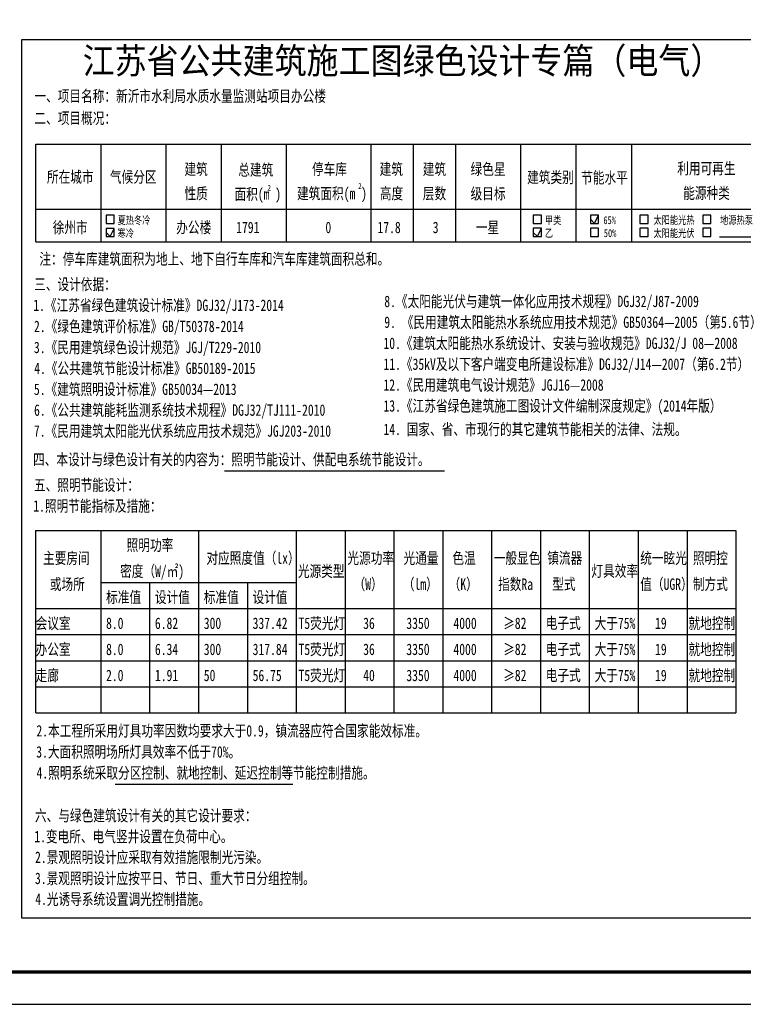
# Model space of a CAD drawing. Extents: x 427948 to 764348, y 274849 to 601549.
# Tile 2 of 212: x 477589 to 500058, y 512449 to 543016. Entities that reach past the tile are written whole.
import ezdxf
from ezdxf.enums import TextEntityAlignment as Align

# ---------------------------------------------------------------- set-up
doc = ezdxf.new("R2010")
doc.units = 0
doc.header["$LTSCALE"] = 1000
doc.header["$MEASUREMENT"] = 0
doc.layers.get('0').update_dxf_attribs({"linetype": 'CONTINUOUS'})
doc.layers.add('EQUIP-照明', color=3, linetype='CONTINUOUS')
doc.layers.add('PUB_TITLE', color=4, linetype='CONTINUOUS')
doc.styles.add('HT', font='simhei.ttf', dxfattribs={"width": 0.75})
doc.styles.add('TWT_TEXT', font='gbenor', dxfattribs={"bigfont": 'gbcbig'})
doc.styles.add('宋体', font='txt', dxfattribs={"width": 0.75})

# ---------------------------------------------------------------- blocks, each defined once
blk = doc.blocks.new('24')
at = {"layer": 'PUB_TITLE', "linetype": 'Continuous'}
blk.add_lwpolyline([(-1193989, 144319), (-1109889, 144319), (-1109889, 203719), (-1193989, 203719)], close=True, dxfattribs=at)
at = {"layer": 'PUB_TITLE', "linetype": 'Continuous', "const_width": 100}
blk.add_lwpolyline([(-1191489, 145319), (-1110889, 145319), (-1110889, 202719), (-1191489, 202719)], close=True, dxfattribs=at)

msp = doc.modelspace()

# ---------------------------------------------------------------- linework, layer by layer
at = {"layer": 'EQUIP-照明'}
for p, q in [((478093.2, 539152.4), (501244, 539154.5)), ((478093.2, 536118.5), (478093.2, 539152.4)), ((480115.8, 536118.5), (480115.8, 539152.4)), ((482138.3, 536118.5), (482138.3, 539153.3)), ((482138.3, 536118.5), (482138.3, 539152.4)), ((483857.5, 536118.5), (483857.5, 539153.2)), ((485870, 536118.4), (485870, 539153.1)), ((485870, 536120), (485870, 539153)), ((488501.6, 536120), (488501.6, 539153)), ((488501.6, 536120), (488501.6, 539153)), ((489816.3, 536120), (489816.3, 539153)), ((491131, 536120.6), (491131, 539154.5)), ((491131, 536119.8), (491131, 539154.5)), ((491131, 536120), (491131, 539153)), ((493153.6, 536120.6), (493153.6, 539154.5)), ((494872.8, 536120.6), (494872.8, 539154.5)), ((496592, 536120.6), (496592, 539154.5)), ((478093.2, 537129.8), (501244, 537131.9)), ((493790.3, 536945.5), (493537.5, 536945.5)), ((493537.5, 536945.5), (493537.5, 536692.7)), ((493790.3, 536692.7), (493790.3, 536945.5)), ((495310.1, 536819.1), (495436.5, 536692.7)), ((495436.5, 536692.7), (495562.9, 536945.5)), ((497099, 536945.5), (496846.1, 536945.5)), ((496846.1, 536945.5), (496846.1, 536692.7)), ((497099, 536692.7), (497099, 536945.5)), ((499049.2, 536945.5), (498796.4, 536945.5)), ((498796.4, 536945.5), (498796.4, 536692.7)), ((499049.2, 536692.7), (499049.2, 536945.5)), ((480397.3, 536284.6), (480523.7, 536537.4)), ((493537.5, 536692.7), (493790.3, 536692.7)), ((493790.3, 536539.5), (493537.5, 536539.5)), ((493537.5, 536539.5), (493537.5, 536286.7)), ((493663.9, 536286.7), (493790.3, 536539.5)), ((493790.3, 536286.7), (493790.3, 536539.5)), ((496846.1, 536692.7), (497099, 536692.7)), ((497099, 536539.5), (496846.1, 536539.5)), ((496846.1, 536539.5), (496846.1, 536286.7)), ((497099, 536286.7), (497099, 536539.5)), ((498796.4, 536692.7), (499049.2, 536692.7)), ((499049.2, 536539.5), (498796.4, 536539.5)), ((498796.4, 536539.5), (498796.4, 536286.7)), ((499049.2, 536286.7), (499049.2, 536539.5)), ((480270.9, 536411), (480397.3, 536284.6)), ((493537.5, 536413.1), (493663.9, 536286.7)), ((493537.5, 536286.7), (493790.3, 536286.7)), ((496846.1, 536286.7), (497099, 536286.7)), ((498796.4, 536286.7), (499049.2, 536286.7)), ((499318.4, 536271.5), (500340.9, 536271.5)), ((478093.2, 536118.5), (501244, 536120.6)), ((478084.9, 527161.4), (478084.9, 521498.7)), ((478084.9, 527161.4), (499827.8, 527161.4)), ((480107.5, 527161.4), (480107.5, 521498.2)), ((483141.4, 527161.4), (483141.4, 521498.2)), ((486175.3, 527161.4), (486175.3, 521498.2)), ((487692.2, 527161.4), (487692.2, 521498.2)), ((489209.2, 527161.4), (489209.2, 521498.2)), ((490726.1, 527161.4), (490726.1, 521498.2)), ((492243, 527161.4), (492243, 521498.2)), ((493760, 527161.4), (493760, 521498.2)), ((495276.9, 527161.4), (495276.9, 521498.2)), ((496793.9, 527161.4), (496793.9, 521498.2)), ((498310.8, 527161.4), (498310.8, 521498.2)), ((499827.8, 527161.4), (499827.8, 521498.7)), ((480107.5, 525543.4), (486175.3, 525543.4)), ((481624.4, 525543.4), (481624.4, 521498.2)), ((484658.3, 525543.4), (484658.3, 521498.2)), ((478084.9, 524734.3), (499827.8, 524734.3)), ((478084.9, 523925.3), (499827.8, 523925.3)), ((478084.9, 523116.3), (499827.8, 523116.3)), ((478084.9, 522307.2), (499827.8, 522307.2)), ((478085.4, 521498.2), (499827.3, 521498.2)), ((499827.3, 521498.2), (499827.8, 521498.7))]:
    msp.add_line(p, q, dxfattribs=at)
at = {"layer": 'EQUIP-照明', "color": 1}
for p, q in [((483943.8, 529013.6), (490780, 529013.6)), ((480550.7, 519282.4), (486069.2, 519282.4))]:
    msp.add_line(p, q, dxfattribs=at)
at = {"layer": 'EQUIP-照明'}
for points in [[(477655.9, 542399.6), (501719.2, 542399.6), (501719.2, 515118.4), (477655.9, 515118.4)], [(477655.9, 542399.6), (501719.2, 542399.6), (501719.2, 515118.4), (477655.9, 515118.4)], [(480270.9, 536690.6), (480523.7, 536690.6), (480523.7, 536943.4), (480270.9, 536943.4)], [(495310.1, 536692.7), (495562.9, 536692.7), (495562.9, 536945.5), (495310.1, 536945.5)], [(480270.9, 536284.6), (480523.7, 536284.6), (480523.7, 536537.4), (480270.9, 536537.4)], [(495310.1, 536286.7), (495562.9, 536286.7), (495562.9, 536539.5), (495310.1, 536539.5)]]:
    msp.add_lwpolyline(points, close=True, dxfattribs=at)

# ---------------------------------------------------------------- block references
msp.add_blockref('24', (1621936.9, 368130.5))

# ---------------------------------------------------------------- texts
at = {"color": 7, "style": 'TWT_TEXT', "width": 1.1}
for s, p in [('1、地震时应保证正常人流疏散所需应急照明及相关设备供电;地震时需要坚持工作场所的照明设备就近设置应急电源', (453830.8, 542224.1)), ('2、靠墙安装的配电箱柜、通信设备机柜底部安装应牢靠。底部螺栓或焊接强度不够时，应将顶部与墙壁进行连接;当', (453830.8, 539879.5)), ('配电柜、通信设备机柜等非靠墙落地安装时,根部应采用金属膨胀螺栓或焊接的固定方式;壁式安装的配电箱与墙壁之', (453830.8, 538707.3)), ('间采用金属膨胀螺栓连接;配电箱柜、通信设备机柜内的元器件应考虑与支承结构间的相互作用，元器件之间应采用', (453830.8, 537535)), ('软连接，接线处应做防震处理;设在水平操作面上的消防、安防设备应采取防止滑动措施。', (453830.8, 536362.7)), ('3、在电缆桥架、电缆槽盒内敷设的缆线在引进、引出和转弯处,应在转弯处留有余量,接地线应采取防止地震时被切', (453830.8, 535190.4)), ('断措施。引入建筑物的电气管路敷设时，在进口处应采用挠性线管或其他抗震措施。进户套管与引入管之间的间隙应', (453830.8, 534018.2)), ('采用柔性防腐、防水材料密封。电气线缆套管采用金属套管或刚性塑料套管、电缆梯架及电缆槽盒敷设时，采用刚性', (453830.8, 532845.9)), ('托架或支架固定，不宜使用吊架。当使用吊架时，应安装横向防晃吊架。金属套管、刚性塑料套管的直线段部分每', (453780, 531688.6, 41085)), ('隔30米，设置伸缩节。配电装置至用电设备间的连线采用金属套管、刚性塑料套管敷设时，进口处应转为挠性线', (453780, 530516.3, 41085))]:
    msp.add_text(s, height=489.107, dxfattribs=at).set_placement(p)
at = {"layer": 'EQUIP-照明'}
for s, height, style, width, p in [('江苏省公共建筑施工图绿色设计专篇（电气）', 809.037, 'HT', 0.9, (479544.3, 541337.9)), ('一、项目名称：新沂市水利局水质水量监测站项目办公楼', 353.954, '宋体', 0.75, (478046.3, 540468.9)), ('二、项目概况：', 353.95, '宋体', 0.75, (478046.3, 539782)), ('建筑', 353.95, '宋体', 0.75, (482704.7, 538198.7)), ('总建筑', 353.95, '宋体', 0.75, (484376.4, 538178.4)), ('停车库', 353.95, '宋体', 0.75, (486666.2, 538198.4)), ('建筑', 353.95, '宋体', 0.75, (488764.7, 538198.4)), ('建筑', 353.95, '宋体', 0.75, (490106, 538198.4)), ('绿色星', 353.95, '宋体', 0.75, (491590.1, 538204.2)), ('利用可再生', 353.95, '宋体', 0.75, (498008.2, 538222.8)), ('所在城市', 353.95, '宋体', 0.75, (478435.8, 537958.1)), ('气候分区', 353.95, '宋体', 0.75, (480391, 537959)), ('建筑类别', 353.95, '宋体', 0.75, (493345.7, 537947)), ('节能水平', 353.95, '宋体', 0.75, (495022.8, 537935.9)), ('性质', 353.95, '宋体', 0.75, (482705.4, 537444.5)), ('面积(m )', 353.95, '宋体', 0.75, (484259.4, 537424.1)), ('建筑面积(m )', 353.95, '宋体', 0.75, (486201, 537444.2)), ('高度', 353.95, '宋体', 0.75, (488772.2, 537444.2)), ('层数', 353.95, '宋体', 0.75, (490106, 537444.2)), ('级目标', 353.95, '宋体', 0.75, (491590.8, 537439.7)), ('能源种类', 353.95, '宋体', 0.75, (498192, 537457.1)), ('徐州市', 353.95, '宋体', 0.75, (478614, 536391.1)), ('夏热冬冷', 242.71, '宋体', 0.75, (480629.1, 536668.7)), ('办公楼', 353.95, '宋体', 0.75, (482451.1, 536391.1)), ('1791', 353.95, '宋体', 0.75, (484311, 536391.1)), ('0', 354, '宋体', 0.75, (487082.8, 536391.1)), ('3', 354, '宋体', 0.75, (490415.8, 536391.1)), ('一星', 353.95, '宋体', 0.75, (491752.8, 536391.1)), ('甲类', 242.71, '宋体', 0.75, (493898.4, 536670.8)), ('65%%%', 242.71, '宋体', 0.75, (495713.9, 536670.8)), ('太阳能光热', 242.71, '宋体', 0.75, (497268.6, 536673.7)), ('地源热泵', 242.71, '宋体', 0.75, (499338.8, 536673.7)), ('寒冷', 242.71, '宋体', 0.75, (480627.5, 536265.6)), ('17.8', 353.95, '宋体', 0.75, (488698.4, 536391.1)), ('乙', 242.7, '宋体', 0.75, (493896, 536267.7)), ('50%%%', 242.71, '宋体', 0.75, (495726.6, 536267.7)), ('太阳能光伏', 242.71, '宋体', 0.75, (497267.7, 536267.7)), ('注：停车库建筑面积为地上、地下自行车库和汽车库建筑面积总和。', 353.954, '宋体', 0.75, (478200.2, 535412.5)), ('三、设计依据：', 353.95, '宋体', 0.75, (478038.1, 534624.7)), ('1.《江苏省绿色建筑设计标准》DGJ32/J173-2014', 353.954, '宋体', 0.75, (478011.9, 533973.8)), ('8.《太阳能光伏与建筑一体化应用技术规程》DGJ32/J87-2009', 353.954, '宋体', 0.75, (488909.5, 534094.7)), ('2.《绿色建筑评价标准》GB/T50378-2014', 353.954, '宋体', 0.75, (478034, 533319)), ('9. 《民用建筑太阳能热水系统应用技术规范》GB50364—2005（第5.6节）', 353.954, '宋体', 0.75, (488909.5, 533447.8)), ('10.《建筑太阳能热水系统设计、安装与验收规范》DGJ32/J 08—2008', 353.954, '宋体', 0.75, (488884.7, 532794.9)), ('3.《民用建筑绿色设计规范》JGJ/T229-2010', 353.954, '宋体', 0.75, (478031.2, 532666.1)), ('11.《35kV及以下客户端变电所建设标准》DGJ32/J14—2007（第6.2节）', 353.954, '宋体', 0.75, (488884.7, 532146)), ('4.《公共建筑节能设计标准》GB50189-2015', 353.954, '宋体', 0.75, (478039.5, 532017.2)), ('12.《民用建筑电气设计规范》JGJ16—2008', 353.954, '宋体', 0.75, (488884.7, 531499.1)), ('5.《建筑照明设计标准》GB50034—2013', 353.954, '宋体', 0.75, (478031.2, 531366.3)), ('13.《江苏省绿色建筑施工图设计文件编制深度规定》(2014年版）', 353.954, '宋体', 0.75, (488884.7, 530850.2)), ('6.《公共建筑能耗监测系统技术规程》DGJ32/TJ111-2010', 353.954, '宋体', 0.75, (478035.3, 530719.4)), ('7.《民用建筑太阳能光伏系统应用技术规范》JGJ203-2010', 353.954, '宋体', 0.75, (478029.8, 530070.5)), ('14. 国家、省、市现行的其它建筑节能相关的法律、法规。', 353.954, '宋体', 0.75, (488884.7, 530123.2)), ('四、本设计与绿色设计有关的内容为：照明节能设计、供配电系统节能设计。', 353.954, '宋体', 0.75, (478005, 529187.2)), ('五、照明节能设计：', 353.95, '宋体', 0.75, (478032.6, 528393.2)), ('1.照明节能指标及措施：', 353.954, '宋体', 0.75, (478011.9, 527744.3)), ('照明功率', 353.95, '宋体', 0.75, (480910.9, 526528.8)), ('主要房间', 353.95, '宋体', 0.75, (478315.3, 526124.3)), ('对应照度值（lx）', 353.95, '宋体', 0.75, (483387.2, 526126.2)), ('光源功率', 353.95, '宋体', 0.75, (487764.5, 526124.3)), ('光通量', 353.95, '宋体', 0.75, (489507.3, 526124.3)), ('色温', 353.95, '宋体', 0.75, (491024.2, 526124.3)), ('一般显色', 353.95, '宋体', 0.75, (492307.4, 526124.3)), ('镇流器', 353.95, '宋体', 0.75, (493970.3, 526128.2)), ('统一眩光', 353.95, '宋体', 0.75, (496858.2, 526124.3)), ('照明控', 353.95, '宋体', 0.75, (498493.2, 526124.3)), ('密度（W/㎡)', 353.95, '宋体', 0.75, (480706.5, 525719.7)), ('光源类型', 353.95, '宋体', 0.75, (486227, 525719.7)), ('灯具效率', 353.95, '宋体', 0.75, (495341.3, 525723.7)), ('或场所', 353.95, '宋体', 0.75, (478525.1, 525315.2)), ('（W）', 353.95, '宋体', 0.75, (487955.9, 525315.2)), ('（lm）', 353.95, '宋体', 0.75, (489486.9, 525315.2)), ('（K）', 353.95, '宋体', 0.75, (490908.6, 525315.2)), ('指数Ra', 353.95, '宋体', 0.75, (492443.6, 525315.2)), ('型式', 353.95, '宋体', 0.75, (494125.9, 525319.2)), ('值（UGR）', 353.95, '宋体', 0.75, (496858.2, 525315.2)), ('制方式', 353.95, '宋体', 0.75, (498493.2, 525319.2)), ('标准值', 353.95, '宋体', 0.75, (480271.2, 524910.7)), ('设计值', 353.95, '宋体', 0.75, (481788.1, 524910.7)), ('标准值', 353.95, '宋体', 0.75, (483305.1, 524910.7)), ('设计值', 353.95, '宋体', 0.75, (484822, 524910.7)), ('会议室', 353.95, '宋体', 0.75, (478084.9, 524101.7)), ('8.0', 353.95, '宋体', 0.75, (480271.2, 524101.7)), ('6.82', 353.95, '宋体', 0.75, (481788.1, 524101.7)), ('300', 353.95, '宋体', 0.75, (483305.1, 524101.7)), ('337.42', 353.95, '宋体', 0.75, (484822, 524101.7)), ('T5荧光灯', 353.95, '宋体', 0.75, (486246.4, 524101.7)), ('36', 353.95, '宋体', 0.75, (488254.8, 524101.7)), ('3350', 353.95, '宋体', 0.75, (489594.8, 524101.7)), ('4000', 353.95, '宋体', 0.75, (491056.6, 524101.7)), ('≥82', 353.95, '宋体', 0.75, (492602.4, 524101.7)), ('电子式', 353.95, '宋体', 0.75, (493923.7, 524105.6)), ('大于75%%%', 353.95, '宋体', 0.75, (495440.6, 524101.7)), ('19', 353.95, '宋体', 0.75, (497317, 524101.7)), ('就地控制', 353.95, '宋体', 0.75, (498356.6, 524101.7)), ('办公室', 353.95, '宋体', 0.75, (478084.9, 523292.6)), ('8.0', 353.95, '宋体', 0.75, (480271.2, 523292.6)), ('6.34', 353.95, '宋体', 0.75, (481788.1, 523292.6)), ('300', 353.95, '宋体', 0.75, (483305.1, 523292.6)), ('317.84', 353.95, '宋体', 0.75, (484822, 523292.6)), ('T5荧光灯', 353.95, '宋体', 0.75, (486246.4, 523292.6)), ('36', 353.95, '宋体', 0.75, (488254.8, 523292.6)), ('3350', 353.95, '宋体', 0.75, (489594.8, 523292.6)), ('4000', 353.95, '宋体', 0.75, (491056.6, 523292.6)), ('≥82', 353.95, '宋体', 0.75, (492602.4, 523292.6)), ('电子式', 353.95, '宋体', 0.75, (493923.7, 523296.6)), ('大于75%%%', 353.95, '宋体', 0.75, (495440.6, 523292.6)), ('19', 353.95, '宋体', 0.75, (497317, 523292.6)), ('就地控制', 353.95, '宋体', 0.75, (498356.6, 523292.6)), ('走廊', 353.95, '宋体', 0.75, (478084.9, 522483.6)), ('2.0', 353.95, '宋体', 0.75, (480271.2, 522483.6)), ('1.91', 353.95, '宋体', 0.75, (481788.1, 522483.6)), ('50', 353.95, '宋体', 0.75, (483305.1, 522483.6)), ('56.75', 353.95, '宋体', 0.75, (484822, 522483.6)), ('T5荧光灯', 353.95, '宋体', 0.75, (486246.4, 522483.6)), ('40', 353.95, '宋体', 0.75, (488254.8, 522483.6)), ('3350', 353.95, '宋体', 0.75, (489594.8, 522483.6)), ('4000', 353.95, '宋体', 0.75, (491056.6, 522483.6)), ('≥82', 353.95, '宋体', 0.75, (492602.4, 522483.6)), ('电子式', 353.95, '宋体', 0.75, (493923.7, 522487.5)), ('大于75%%%', 353.95, '宋体', 0.75, (495440.6, 522483.6)), ('19', 353.95, '宋体', 0.75, (497317, 522483.6)), ('就地控制', 353.95, '宋体', 0.75, (498356.6, 522483.6)), ('2.本工程所采用灯具功率因数均要求大于0.9，镇流器应符合国家能效标准。', 353.954, '宋体', 0.75, (478108.5, 520763.7)), ('3.大面积照明场所灯具效率不低于70%%%。', 353.954, '宋体', 0.75, (478103, 520108.9)), ('4.照明系统采取分区控制、就地控制、延迟控制等节能控制措施。', 353.954, '宋体', 0.75, (478111.3, 519458)), ('六、与绿色建筑设计有关的其它设计要求：', 353.954, '宋体', 0.75, (478062, 518132.1)), ('1.变电所、电气竖井设置在负荷中心。', 353.954, '宋体', 0.75, (478044.1, 517481.3)), ('2.景观照明设计应采取有效措施限制光污染。', 353.954, '宋体', 0.75, (478066.1, 516838.2)), ('3.景观照明设计应按平日、节日、重大节日分组控制。', 353.954, '宋体', 0.75, (478063.4, 516183.4)), ('4.光诱导系统设置调光控制措施。', 353.954, '宋体', 0.75, (478071.6, 515536.5))]:
    msp.add_text(s, height=height, dxfattribs=dict(at, style=style, width=width)).set_placement(p)
at = {"layer": 'EQUIP-照明', "style": '宋体', "width": 0.75}
for p in [(485336.7, 537799.5), (488154.3, 537851.1)]:
    msp.add_text('2', height=182, dxfattribs=at).set_placement(p, align=Align.MIDDLE_CENTER)
at = {"layer": 'EQUIP-照明', "color": 7, "style": 'TWT_TEXT'}
for s, width, p in [('1.电话、网络等由相关部门负责进线安装,弱电插座底口距地高度均为0.5米;电视由甲方根据实际需要自行定位安装。', 1.1, (453787.7, 526930.2)), ('2.本工程所选设备、材料必须具有国家级的检测合格证书（3C认证）；必须满足与产品相关的国家标准；供电产品、消防产品应具有入网许可证。', 0.853, (453779, 525759)), ('3.穿放电缆或导线的钢管内部需光滑，不应有扁曲或节痕,钢管弯曲时应满足规定的曲率半径,管口需挫光,', 1.1, (453787.4, 524565.1, 41085)), ('不穿导线的配管应穿好牵引铁丝。当线路超过规定长度时，应根据现场情况加设接线盒。', 1.1, (453758.4, 523415.5, 41085)), ('   4.金属导管严禁对口熔焊连接;镀锌和壁厚小于2mm的钢导管不得套管熔焊连接。', 1.1, (453013.6, 522192.8)), ('5.凡与施工有关而又未说明之处，参见国家、地方标准图集施工，或与设计院协商解决。', 1.1, (453785.6, 521114.4)), ('6.本设计文件需报县级以上政府建设行政主管部门或其他有关部门审查批准后，方可用于施工。', 1.1, (453800.5, 519864.8)), ('7.施工单位必须按照工程设计图纸和施工技术标准施工，不得擅自修改工程设计。', 1.1, (453798.9, 518705.4)), ('8.应与土建密切配合,予留予埋件,以便施工；建设工程竣工验收时，必须具备设计单位签署的质量合格文件。', 1.1, (453756.5, 517559.3)), ('9.全部工程安装应符合《建筑电气工程施工质量验收规范》(GB50303-2015)。', 1.1, (453801.9, 516372.3, 20542.5)), ('11.SC焊接钢管在埋设前，均需对管内、外壁做好防腐处理，刷沥青漆两度。', 1.1, (453768.5, 514022.2))]:
    msp.add_text(s, height=489.107, dxfattribs=dict(at, width=width)).set_placement(p)

doc.saveas('drawing.dxf')
